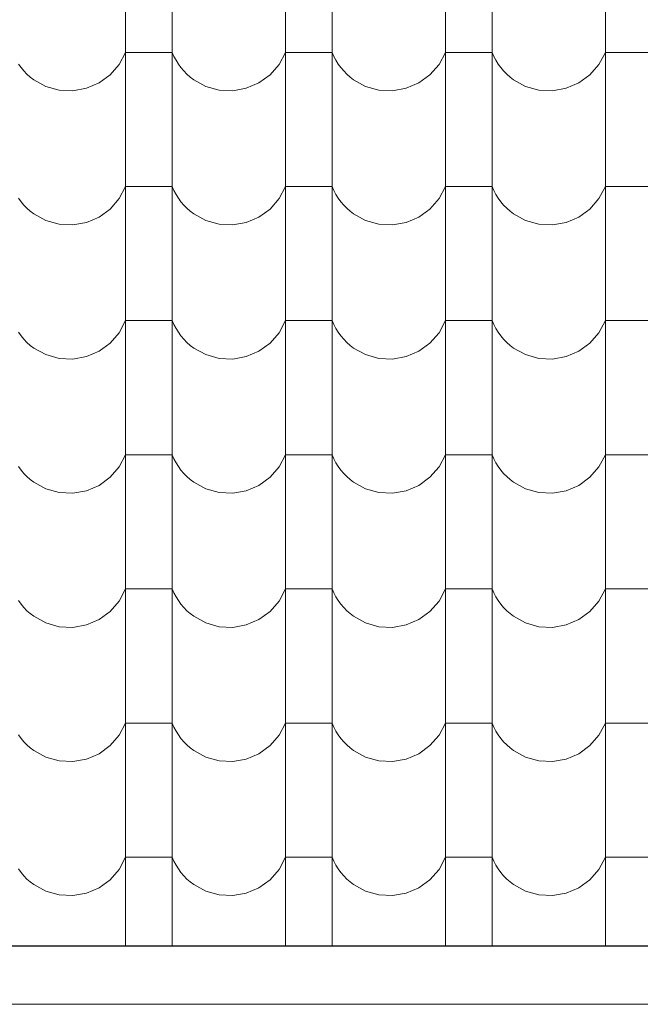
# Model space of a CAD drawing. Header units: millimetres. Extents: x -29624 to 9939, y -6894 to 6495.
# Tile 188 of 243: x 1373 to 1501, y -3588 to -3385. Entities that reach past the tile are written whole.
import ezdxf

# ---------------------------------------------------------------- set-up
doc = ezdxf.new("R2010")
doc.units = ezdxf.units.MM
doc.header["$MEASUREMENT"] = 0
doc.layers.add('810-G Ogólne', color=7, linetype='Continuous')
doc.layers.add('990-D Import IFC', color=7, linetype='Continuous')

# ---------------------------------------------------------------- blocks, each defined once
blk = doc.blocks.new('*X1822', base_point=(515069.4, 47309.9))
at = {"layer": '990-D Import IFC', "color": 251, "linetype": 'Continuous', "lineweight": 13, "true_color": 0x6a6a6a}
for p, q in [((523931.4, -17785.1), (523931.4, -18062.1)), ((524027.5, -17785.1), (524027.5, -18062.1)), ((524261.4, -17785.1), (524261.4, -18062.1)), ((524357.5, -17785.1), (524357.5, -18062.1)), ((524591.4, -17785.1), (524591.4, -18062.1)), ((524687.5, -17785.1), (524687.5, -18062.1)), ((524921.4, -17785.1), (524921.4, -18062.1)), ((523918.1, -17918.2), (523931.4, -17893.2)), ((523979.4, -17893.2), (523931.4, -17893.2)), ((524027.5, -17893.2), (523979.4, -17893.2)), ((524027.5, -17893.2), (524031.1, -17901.5)), ((524031.1, -17901.5), (524035.4, -17909.6)), ((524035.4, -17909.6), (524040.2, -17917.3)), ((524248.1, -17918.2), (524261.4, -17893.2)), ((524309.4, -17893.2), (524261.4, -17893.2)), ((524357.5, -17893.2), (524309.4, -17893.2)), ((524357.5, -17893.2), (524361.1, -17901.5)), ((524361.1, -17901.5), (524365.4, -17909.6)), ((524365.4, -17909.6), (524370.2, -17917.3)), ((524578.1, -17918.2), (524591.4, -17893.2)), ((524639.4, -17893.2), (524591.4, -17893.2)), ((524687.5, -17893.2), (524639.4, -17893.2)), ((524687.5, -17893.2), (524691.1, -17901.5)), ((524691.1, -17901.5), (524695.4, -17909.6)), ((524695.4, -17909.6), (524700.2, -17917.3)), ((524908.1, -17918.2), (524921.4, -17893.2)), ((524969.4, -17893.2), (524921.4, -17893.2)), ((525017.5, -17893.2), (524969.4, -17893.2)), ((523710.2, -17917.3), (523715.5, -17924.7)), ((523715.5, -17924.7), (523721.4, -17931.6)), ((523899.4, -17939.7), (523918.1, -17918.2)), ((524040.2, -17917.3), (524045.5, -17924.7)), ((524045.5, -17924.7), (524051.4, -17931.6)), ((524229.4, -17939.7), (524248.1, -17918.2)), ((524370.2, -17917.3), (524375.5, -17924.7)), ((524375.5, -17924.7), (524381.4, -17931.6)), ((524559.4, -17939.7), (524578.1, -17918.2)), ((524700.2, -17917.3), (524705.5, -17924.7)), ((524705.5, -17924.7), (524711.4, -17931.6)), ((524889.4, -17939.7), (524908.1, -17918.2)), ((523721.4, -17931.6), (523727.8, -17938.1)), ((523727.8, -17938.1), (523734.6, -17944.2)), ((523734.6, -17944.2), (523741.9, -17949.7)), ((523741.9, -17949.7), (523766.7, -17963.4)), ((523876.5, -17956.4), (523899.4, -17939.7)), ((524051.4, -17931.6), (524057.8, -17938.1)), ((524057.8, -17938.1), (524064.6, -17944.2)), ((524064.6, -17944.2), (524071.9, -17949.7)), ((524071.9, -17949.7), (524096.7, -17963.4)), ((524206.5, -17956.4), (524229.4, -17939.7)), ((524381.4, -17931.6), (524387.8, -17938.1)), ((524387.8, -17938.1), (524394.6, -17944.2)), ((524394.6, -17944.2), (524401.9, -17949.7)), ((524401.9, -17949.7), (524426.7, -17963.4)), ((524536.5, -17956.4), (524559.4, -17939.7)), ((524711.4, -17931.6), (524717.8, -17938.1)), ((524717.8, -17938.1), (524724.6, -17944.2)), ((524724.6, -17944.2), (524731.9, -17949.7)), ((524731.9, -17949.7), (524756.7, -17963.4)), ((524866.5, -17956.4), (524889.4, -17939.7)), ((523766.7, -17963.4), (523794.1, -17971.1)), ((523794.1, -17971.1), (523822.4, -17972.5)), ((523822.4, -17972.5), (523850.4, -17967.5)), ((523850.4, -17967.5), (523876.5, -17956.4)), ((524096.7, -17963.4), (524124.1, -17971.1)), ((524124.1, -17971.1), (524152.4, -17972.5)), ((524152.4, -17972.5), (524180.4, -17967.5)), ((524180.4, -17967.5), (524206.5, -17956.4)), ((524426.7, -17963.4), (524454.1, -17971.1)), ((524454.1, -17971.1), (524482.4, -17972.5)), ((524482.4, -17972.5), (524510.4, -17967.5)), ((524510.4, -17967.5), (524536.5, -17956.4)), ((524756.7, -17963.4), (524784.1, -17971.1)), ((524784.1, -17971.1), (524812.4, -17972.5)), ((524812.4, -17972.5), (524840.4, -17967.5)), ((524840.4, -17967.5), (524866.5, -17956.4)), ((523931.4, -18062.1), (523931.4, -18339.1)), ((524027.5, -18062.1), (524027.5, -18339.1)), ((524261.4, -18062.1), (524261.4, -18339.1)), ((524357.5, -18062.1), (524357.5, -18339.1)), ((524591.4, -18062.1), (524591.4, -18339.1)), ((524687.5, -18062.1), (524687.5, -18339.1)), ((524921.4, -18062.1), (524921.4, -18339.1)), ((523918.1, -18195.2), (523931.4, -18170.2)), ((523979.4, -18170.2), (523931.4, -18170.2)), ((524027.5, -18170.2), (523979.4, -18170.2)), ((524027.5, -18170.2), (524031.1, -18178.5)), ((524248.1, -18195.2), (524261.4, -18170.2)), ((524309.4, -18170.2), (524261.4, -18170.2)), ((524357.5, -18170.2), (524309.4, -18170.2)), ((524357.5, -18170.2), (524361.1, -18178.5)), ((524578.1, -18195.2), (524591.4, -18170.2)), ((524639.4, -18170.2), (524591.4, -18170.2)), ((524687.5, -18170.2), (524639.4, -18170.2)), ((524687.5, -18170.2), (524691.1, -18178.5)), ((524908.1, -18195.2), (524921.4, -18170.2)), ((524969.4, -18170.2), (524921.4, -18170.2)), ((525017.5, -18170.2), (524969.4, -18170.2)), ((523710.2, -18194.3), (523715.5, -18201.7)), ((523899.4, -18216.7), (523918.1, -18195.2)), ((524031.1, -18178.5), (524035.4, -18186.6)), ((524035.4, -18186.6), (524040.2, -18194.3)), ((524040.2, -18194.3), (524045.5, -18201.7)), ((524229.4, -18216.7), (524248.1, -18195.2)), ((524361.1, -18178.5), (524365.4, -18186.6)), ((524365.4, -18186.6), (524370.2, -18194.3)), ((524370.2, -18194.3), (524375.5, -18201.7)), ((524559.4, -18216.7), (524578.1, -18195.2)), ((524691.1, -18178.5), (524695.4, -18186.6)), ((524695.4, -18186.6), (524700.2, -18194.3)), ((524700.2, -18194.3), (524705.5, -18201.7)), ((524889.4, -18216.7), (524908.1, -18195.2)), ((523715.5, -18201.7), (523721.4, -18208.6)), ((523721.4, -18208.6), (523727.8, -18215.1)), ((523727.8, -18215.1), (523734.6, -18221.2)), ((524045.5, -18201.7), (524051.4, -18208.6)), ((524051.4, -18208.6), (524057.8, -18215.1)), ((524057.8, -18215.1), (524064.6, -18221.2)), ((524375.5, -18201.7), (524381.4, -18208.6)), ((524381.4, -18208.6), (524387.8, -18215.1)), ((524387.8, -18215.1), (524394.6, -18221.2)), ((524705.5, -18201.7), (524711.4, -18208.6)), ((524711.4, -18208.6), (524717.8, -18215.1)), ((524717.8, -18215.1), (524724.6, -18221.2)), ((523734.6, -18221.2), (523741.9, -18226.7)), ((523741.9, -18226.7), (523766.7, -18240.4)), ((523850.4, -18244.5), (523876.5, -18233.4)), ((523876.5, -18233.4), (523899.4, -18216.7)), ((524064.6, -18221.2), (524071.9, -18226.7)), ((524071.9, -18226.7), (524096.7, -18240.4)), ((524180.4, -18244.5), (524206.5, -18233.4)), ((524206.5, -18233.4), (524229.4, -18216.7)), ((524394.6, -18221.2), (524401.9, -18226.7)), ((524401.9, -18226.7), (524426.7, -18240.4)), ((524510.4, -18244.5), (524536.5, -18233.4)), ((524536.5, -18233.4), (524559.4, -18216.7)), ((524724.6, -18221.2), (524731.9, -18226.7)), ((524731.9, -18226.7), (524756.7, -18240.4)), ((524840.4, -18244.5), (524866.5, -18233.4)), ((524866.5, -18233.4), (524889.4, -18216.7)), ((523766.7, -18240.4), (523794.1, -18248.1)), ((523794.1, -18248.1), (523822.4, -18249.5)), ((523822.4, -18249.5), (523850.4, -18244.5)), ((524096.7, -18240.4), (524124.1, -18248.1)), ((524124.1, -18248.1), (524152.4, -18249.5)), ((524152.4, -18249.5), (524180.4, -18244.5)), ((524426.7, -18240.4), (524454.1, -18248.1)), ((524454.1, -18248.1), (524482.4, -18249.5)), ((524482.4, -18249.5), (524510.4, -18244.5)), ((524756.7, -18240.4), (524784.1, -18248.1)), ((524784.1, -18248.1), (524812.4, -18249.5)), ((524812.4, -18249.5), (524840.4, -18244.5)), ((523931.4, -18339.1), (523931.4, -18616.1)), ((524027.5, -18339.1), (524027.5, -18616.1)), ((524261.4, -18339.1), (524261.4, -18616.1)), ((524357.5, -18339.1), (524357.5, -18616.1)), ((524591.4, -18339.1), (524591.4, -18616.1)), ((524687.5, -18339.1), (524687.5, -18616.1)), ((524921.4, -18339.1), (524921.4, -18616.1)), ((523918.1, -18472.2), (523931.4, -18447.2)), ((523979.4, -18447.2), (523931.4, -18447.2)), ((524027.5, -18447.2), (523979.4, -18447.2)), ((524027.5, -18447.2), (524031.1, -18455.5)), ((524031.1, -18455.5), (524035.4, -18463.6)), ((524248.1, -18472.2), (524261.4, -18447.2)), ((524309.4, -18447.2), (524261.4, -18447.2)), ((524357.5, -18447.2), (524309.4, -18447.2)), ((524357.5, -18447.2), (524361.1, -18455.5)), ((524361.1, -18455.5), (524365.4, -18463.6)), ((524578.1, -18472.2), (524591.4, -18447.2)), ((524639.4, -18447.2), (524591.4, -18447.2)), ((524687.5, -18447.2), (524639.4, -18447.2)), ((524687.5, -18447.2), (524691.1, -18455.5)), ((524691.1, -18455.5), (524695.4, -18463.6)), ((524908.1, -18472.2), (524921.4, -18447.2)), ((524969.4, -18447.2), (524921.4, -18447.2)), ((525017.5, -18447.2), (524969.4, -18447.2)), ((523710.2, -18471.3), (523715.5, -18478.7)), ((523715.5, -18478.7), (523721.4, -18485.6)), ((523899.4, -18493.7), (523918.1, -18472.2)), ((524035.4, -18463.6), (524040.2, -18471.3)), ((524040.2, -18471.3), (524045.5, -18478.7)), ((524045.5, -18478.7), (524051.4, -18485.6)), ((524229.4, -18493.7), (524248.1, -18472.2)), ((524365.4, -18463.6), (524370.2, -18471.3)), ((524370.2, -18471.3), (524375.5, -18478.7)), ((524375.5, -18478.7), (524381.4, -18485.6)), ((524559.4, -18493.7), (524578.1, -18472.2)), ((524695.4, -18463.6), (524700.2, -18471.3)), ((524700.2, -18471.3), (524705.5, -18478.7)), ((524705.5, -18478.7), (524711.4, -18485.6)), ((524889.4, -18493.7), (524908.1, -18472.2)), ((523721.4, -18485.6), (523727.8, -18492.1)), ((523727.8, -18492.1), (523734.6, -18498.2)), ((523734.6, -18498.2), (523741.9, -18503.7)), ((523876.5, -18510.4), (523899.4, -18493.7)), ((524051.4, -18485.6), (524057.8, -18492.1)), ((524057.8, -18492.1), (524064.6, -18498.2)), ((524064.6, -18498.2), (524071.9, -18503.7)), ((524206.5, -18510.4), (524229.4, -18493.7)), ((524381.4, -18485.6), (524387.8, -18492.1)), ((524387.8, -18492.1), (524394.6, -18498.2)), ((524394.6, -18498.2), (524401.9, -18503.7)), ((524536.5, -18510.4), (524559.4, -18493.7)), ((524711.4, -18485.6), (524717.8, -18492.1)), ((524717.8, -18492.1), (524724.6, -18498.2)), ((524724.6, -18498.2), (524731.9, -18503.7)), ((524866.5, -18510.4), (524889.4, -18493.7)), ((523741.9, -18503.7), (523766.7, -18517.4)), ((523766.7, -18517.4), (523794.1, -18525.1)), ((523850.4, -18521.5), (523876.5, -18510.4)), ((524071.9, -18503.7), (524096.7, -18517.4)), ((524096.7, -18517.4), (524124.1, -18525.1)), ((524180.4, -18521.5), (524206.5, -18510.4)), ((524401.9, -18503.7), (524426.7, -18517.4)), ((524426.7, -18517.4), (524454.1, -18525.1)), ((524510.4, -18521.5), (524536.5, -18510.4)), ((524731.9, -18503.7), (524756.7, -18517.4)), ((524756.7, -18517.4), (524784.1, -18525.1)), ((524840.4, -18521.5), (524866.5, -18510.4)), ((523794.1, -18525.1), (523822.4, -18526.5)), ((523822.4, -18526.5), (523850.4, -18521.5)), ((524124.1, -18525.1), (524152.4, -18526.5)), ((524152.4, -18526.5), (524180.4, -18521.5)), ((524454.1, -18525.1), (524482.4, -18526.5)), ((524482.4, -18526.5), (524510.4, -18521.5)), ((524784.1, -18525.1), (524812.4, -18526.5)), ((524812.4, -18526.5), (524840.4, -18521.5)), ((523931.4, -18616.1), (523931.4, -18893.1)), ((524027.5, -18616.1), (524027.5, -18893.1)), ((524261.4, -18616.1), (524261.4, -18893.1)), ((524357.5, -18616.1), (524357.5, -18893.1)), ((524591.4, -18616.1), (524591.4, -18893.1)), ((524687.5, -18616.1), (524687.5, -18893.1)), ((524921.4, -18616.1), (524921.4, -18893.1)), ((523918.1, -18749.2), (523931.4, -18724.2)), ((523979.4, -18724.2), (523931.4, -18724.2)), ((524027.5, -18724.2), (523979.4, -18724.2)), ((524027.5, -18724.2), (524031.1, -18732.5)), ((524031.1, -18732.5), (524035.4, -18740.6)), ((524035.4, -18740.6), (524040.2, -18748.3)), ((524248.1, -18749.2), (524261.4, -18724.2)), ((524309.4, -18724.2), (524261.4, -18724.2)), ((524357.5, -18724.2), (524309.4, -18724.2)), ((524357.5, -18724.2), (524361.1, -18732.5)), ((524361.1, -18732.5), (524365.4, -18740.6)), ((524365.4, -18740.6), (524370.2, -18748.3)), ((524578.1, -18749.2), (524591.4, -18724.2)), ((524639.4, -18724.2), (524591.4, -18724.2)), ((524687.5, -18724.2), (524639.4, -18724.2)), ((524687.5, -18724.2), (524691.1, -18732.5)), ((524691.1, -18732.5), (524695.4, -18740.6)), ((524695.4, -18740.6), (524700.2, -18748.3)), ((524908.1, -18749.2), (524921.4, -18724.2)), ((524969.4, -18724.2), (524921.4, -18724.2)), ((525017.5, -18724.2), (524969.4, -18724.2)), ((523710.2, -18748.3), (523715.5, -18755.7)), ((523715.5, -18755.7), (523721.4, -18762.6)), ((523721.4, -18762.6), (523727.8, -18769.1)), ((523899.4, -18770.7), (523918.1, -18749.2)), ((524040.2, -18748.3), (524045.5, -18755.7)), ((524045.5, -18755.7), (524051.4, -18762.6)), ((524051.4, -18762.6), (524057.8, -18769.1)), ((524229.4, -18770.7), (524248.1, -18749.2)), ((524370.2, -18748.3), (524375.5, -18755.7)), ((524375.5, -18755.7), (524381.4, -18762.6)), ((524381.4, -18762.6), (524387.8, -18769.1)), ((524559.4, -18770.7), (524578.1, -18749.2)), ((524700.2, -18748.3), (524705.5, -18755.7)), ((524705.5, -18755.7), (524711.4, -18762.6)), ((524711.4, -18762.6), (524717.8, -18769.1)), ((524889.4, -18770.7), (524908.1, -18749.2)), ((523727.8, -18769.1), (523734.6, -18775.2)), ((523734.6, -18775.2), (523741.9, -18780.7)), ((523741.9, -18780.7), (523766.7, -18794.4)), ((523876.5, -18787.4), (523899.4, -18770.7)), ((524057.8, -18769.1), (524064.6, -18775.2)), ((524064.6, -18775.2), (524071.9, -18780.7)), ((524071.9, -18780.7), (524096.7, -18794.4)), ((524206.5, -18787.4), (524229.4, -18770.7)), ((524387.8, -18769.1), (524394.6, -18775.2)), ((524394.6, -18775.2), (524401.9, -18780.7)), ((524401.9, -18780.7), (524426.7, -18794.4)), ((524536.5, -18787.4), (524559.4, -18770.7)), ((524717.8, -18769.1), (524724.6, -18775.2)), ((524724.6, -18775.2), (524731.9, -18780.7)), ((524731.9, -18780.7), (524756.7, -18794.4)), ((524866.5, -18787.4), (524889.4, -18770.7)), ((523766.7, -18794.4), (523794.1, -18802.1)), ((523794.1, -18802.1), (523822.4, -18803.5)), ((523822.4, -18803.5), (523850.4, -18798.5)), ((523850.4, -18798.5), (523876.5, -18787.4)), ((524096.7, -18794.4), (524124.1, -18802.1)), ((524124.1, -18802.1), (524152.4, -18803.5)), ((524152.4, -18803.5), (524180.4, -18798.5)), ((524180.4, -18798.5), (524206.5, -18787.4)), ((524426.7, -18794.4), (524454.1, -18802.1)), ((524454.1, -18802.1), (524482.4, -18803.5)), ((524482.4, -18803.5), (524510.4, -18798.5)), ((524510.4, -18798.5), (524536.5, -18787.4)), ((524756.7, -18794.4), (524784.1, -18802.1)), ((524784.1, -18802.1), (524812.4, -18803.5)), ((524812.4, -18803.5), (524840.4, -18798.5)), ((524840.4, -18798.5), (524866.5, -18787.4)), ((523931.4, -18893.1), (523931.4, -19170.1)), ((524027.5, -18893.1), (524027.5, -19170.1)), ((524261.4, -18893.1), (524261.4, -19170.1)), ((524357.5, -18893.1), (524357.5, -19170.1)), ((524591.4, -18893.1), (524591.4, -19170.1)), ((524687.5, -18893.1), (524687.5, -19170.1)), ((524921.4, -18893.1), (524921.4, -19170.1)), ((523918.1, -19026.2), (523931.4, -19001.2)), ((523979.4, -19001.2), (523931.4, -19001.2)), ((524027.5, -19001.2), (523979.4, -19001.2)), ((524027.5, -19001.2), (524031.1, -19009.5)), ((524248.1, -19026.2), (524261.4, -19001.2)), ((524309.4, -19001.2), (524261.4, -19001.2)), ((524357.5, -19001.2), (524309.4, -19001.2)), ((524357.5, -19001.2), (524361.1, -19009.5)), ((524578.1, -19026.2), (524591.4, -19001.2)), ((524639.4, -19001.2), (524591.4, -19001.2)), ((524687.5, -19001.2), (524639.4, -19001.2)), ((524687.5, -19001.2), (524691.1, -19009.5)), ((524908.1, -19026.2), (524921.4, -19001.2)), ((524969.4, -19001.2), (524921.4, -19001.2)), ((525017.5, -19001.2), (524969.4, -19001.2)), ((523710.2, -19025.3), (523715.5, -19032.7)), ((523899.4, -19047.7), (523918.1, -19026.2)), ((524031.1, -19009.5), (524035.4, -19017.6)), ((524035.4, -19017.6), (524040.2, -19025.3)), ((524040.2, -19025.3), (524045.5, -19032.7)), ((524229.4, -19047.7), (524248.1, -19026.2)), ((524361.1, -19009.5), (524365.4, -19017.6)), ((524365.4, -19017.6), (524370.2, -19025.3)), ((524370.2, -19025.3), (524375.5, -19032.7)), ((524559.4, -19047.7), (524578.1, -19026.2)), ((524691.1, -19009.5), (524695.4, -19017.6)), ((524695.4, -19017.6), (524700.2, -19025.3)), ((524700.2, -19025.3), (524705.5, -19032.7)), ((524889.4, -19047.7), (524908.1, -19026.2)), ((523715.5, -19032.7), (523721.4, -19039.6)), ((523721.4, -19039.6), (523727.8, -19046.1)), ((523727.8, -19046.1), (523734.6, -19052.2)), ((523876.5, -19064.4), (523899.4, -19047.7)), ((524045.5, -19032.7), (524051.4, -19039.6)), ((524051.4, -19039.6), (524057.8, -19046.1)), ((524057.8, -19046.1), (524064.6, -19052.2)), ((524206.5, -19064.4), (524229.4, -19047.7)), ((524375.5, -19032.7), (524381.4, -19039.6)), ((524381.4, -19039.6), (524387.8, -19046.1)), ((524387.8, -19046.1), (524394.6, -19052.2)), ((524536.5, -19064.4), (524559.4, -19047.7)), ((524705.5, -19032.7), (524711.4, -19039.6)), ((524711.4, -19039.6), (524717.8, -19046.1)), ((524717.8, -19046.1), (524724.6, -19052.2)), ((524866.5, -19064.4), (524889.4, -19047.7)), ((523734.6, -19052.2), (523741.9, -19057.7)), ((523741.9, -19057.7), (523766.7, -19071.4)), ((523850.4, -19075.5), (523876.5, -19064.4)), ((524064.6, -19052.2), (524071.9, -19057.7)), ((524071.9, -19057.7), (524096.7, -19071.4)), ((524180.4, -19075.5), (524206.5, -19064.4)), ((524394.6, -19052.2), (524401.9, -19057.7)), ((524401.9, -19057.7), (524426.7, -19071.4)), ((524510.4, -19075.5), (524536.5, -19064.4)), ((524724.6, -19052.2), (524731.9, -19057.7)), ((524731.9, -19057.7), (524756.7, -19071.4)), ((524840.4, -19075.5), (524866.5, -19064.4)), ((523766.7, -19071.4), (523794.1, -19079.1)), ((523794.1, -19079.1), (523822.4, -19080.5)), ((523822.4, -19080.5), (523850.4, -19075.5)), ((524096.7, -19071.4), (524124.1, -19079.1)), ((524124.1, -19079.1), (524152.4, -19080.5)), ((524152.4, -19080.5), (524180.4, -19075.5)), ((524426.7, -19071.4), (524454.1, -19079.1)), ((524454.1, -19079.1), (524482.4, -19080.5)), ((524482.4, -19080.5), (524510.4, -19075.5)), ((524756.7, -19071.4), (524784.1, -19079.1)), ((524784.1, -19079.1), (524812.4, -19080.5)), ((524812.4, -19080.5), (524840.4, -19075.5)), ((523931.4, -19170.1), (523931.4, -19447.1)), ((524027.5, -19170.1), (524027.5, -19447.1)), ((524261.4, -19170.1), (524261.4, -19447.1)), ((524357.5, -19170.1), (524357.5, -19447.1)), ((524591.4, -19170.1), (524591.4, -19447.1)), ((524687.5, -19170.1), (524687.5, -19447.1)), ((524921.4, -19170.1), (524921.4, -19447.1)), ((523918.1, -19303.2), (523931.4, -19278.2)), ((523979.4, -19278.2), (523931.4, -19278.2)), ((524027.5, -19278.2), (523979.4, -19278.2)), ((524027.5, -19278.2), (524031.1, -19286.5)), ((524031.1, -19286.5), (524035.4, -19294.6)), ((524248.1, -19303.2), (524261.4, -19278.2)), ((524309.4, -19278.2), (524261.4, -19278.2)), ((524357.5, -19278.2), (524309.4, -19278.2)), ((524357.5, -19278.2), (524361.1, -19286.5)), ((524361.1, -19286.5), (524365.4, -19294.6)), ((524578.1, -19303.2), (524591.4, -19278.2)), ((524639.4, -19278.2), (524591.4, -19278.2)), ((524687.5, -19278.2), (524639.4, -19278.2)), ((524687.5, -19278.2), (524691.1, -19286.5)), ((524691.1, -19286.5), (524695.4, -19294.6)), ((524908.1, -19303.2), (524921.4, -19278.2)), ((524969.4, -19278.2), (524921.4, -19278.2)), ((525017.5, -19278.2), (524969.4, -19278.2)), ((523710.2, -19302.3), (523715.5, -19309.7)), ((523715.5, -19309.7), (523721.4, -19316.6)), ((523899.4, -19324.7), (523918.1, -19303.2)), ((524035.4, -19294.6), (524040.2, -19302.3)), ((524040.2, -19302.3), (524045.5, -19309.7)), ((524045.5, -19309.7), (524051.4, -19316.6)), ((524229.4, -19324.7), (524248.1, -19303.2)), ((524365.4, -19294.6), (524370.2, -19302.3)), ((524370.2, -19302.3), (524375.5, -19309.7)), ((524375.5, -19309.7), (524381.4, -19316.6)), ((524559.4, -19324.7), (524578.1, -19303.2)), ((524695.4, -19294.6), (524700.2, -19302.3)), ((524700.2, -19302.3), (524705.5, -19309.7)), ((524705.5, -19309.7), (524711.4, -19316.6)), ((524889.4, -19324.7), (524908.1, -19303.2)), ((523721.4, -19316.6), (523727.8, -19323.1)), ((523727.8, -19323.1), (523734.6, -19329.2)), ((523734.6, -19329.2), (523741.9, -19334.7)), ((523876.5, -19341.4), (523899.4, -19324.7)), ((524051.4, -19316.6), (524057.8, -19323.1)), ((524057.8, -19323.1), (524064.6, -19329.2)), ((524064.6, -19329.2), (524071.9, -19334.7)), ((524206.5, -19341.4), (524229.4, -19324.7)), ((524381.4, -19316.6), (524387.8, -19323.1)), ((524387.8, -19323.1), (524394.6, -19329.2)), ((524394.6, -19329.2), (524401.9, -19334.7)), ((524536.5, -19341.4), (524559.4, -19324.7)), ((524711.4, -19316.6), (524717.8, -19323.1)), ((524717.8, -19323.1), (524724.6, -19329.2)), ((524724.6, -19329.2), (524731.9, -19334.7)), ((524866.5, -19341.4), (524889.4, -19324.7)), ((523741.9, -19334.7), (523766.7, -19348.4)), ((523766.7, -19348.4), (523794.1, -19356.1)), ((523822.4, -19357.5), (523850.4, -19352.5)), ((523850.4, -19352.5), (523876.5, -19341.4)), ((524071.9, -19334.7), (524096.7, -19348.4)), ((524096.7, -19348.4), (524124.1, -19356.1)), ((524152.4, -19357.5), (524180.4, -19352.5)), ((524180.4, -19352.5), (524206.5, -19341.4)), ((524401.9, -19334.7), (524426.7, -19348.4)), ((524426.7, -19348.4), (524454.1, -19356.1)), ((524482.4, -19357.5), (524510.4, -19352.5)), ((524510.4, -19352.5), (524536.5, -19341.4)), ((524731.9, -19334.7), (524756.7, -19348.4)), ((524756.7, -19348.4), (524784.1, -19356.1)), ((524812.4, -19357.5), (524840.4, -19352.5)), ((524840.4, -19352.5), (524866.5, -19341.4)), ((523794.1, -19356.1), (523822.4, -19357.5)), ((524124.1, -19356.1), (524152.4, -19357.5)), ((524454.1, -19356.1), (524482.4, -19357.5)), ((524784.1, -19356.1), (524812.4, -19357.5)), ((523931.4, -19447.1), (523931.4, -19724.1)), ((524027.5, -19447.1), (524027.5, -19724.1)), ((524261.4, -19447.1), (524261.4, -19724.1)), ((524357.5, -19447.1), (524357.5, -19724.1)), ((524591.4, -19447.1), (524591.4, -19724.1)), ((524687.5, -19447.1), (524687.5, -19724.1)), ((524921.4, -19447.1), (524921.4, -19724.1)), ((523918.1, -19580.2), (523931.4, -19555.2)), ((523979.4, -19555.2), (523931.4, -19555.2)), ((524027.5, -19555.2), (523979.4, -19555.2)), ((524027.5, -19555.2), (524031.1, -19563.5)), ((524248.1, -19580.2), (524261.4, -19555.2)), ((524309.4, -19555.2), (524261.4, -19555.2)), ((524357.5, -19555.2), (524309.4, -19555.2)), ((524357.5, -19555.2), (524361.1, -19563.5)), ((524578.1, -19580.2), (524591.4, -19555.2)), ((524639.4, -19555.2), (524591.4, -19555.2)), ((524687.5, -19555.2), (524639.4, -19555.2)), ((524687.5, -19555.2), (524691.1, -19563.5)), ((524908.1, -19580.2), (524921.4, -19555.2)), ((524969.4, -19555.2), (524921.4, -19555.2)), ((525017.5, -19555.2), (524969.4, -19555.2)), ((524031.1, -19563.5), (524035.4, -19571.6)), ((524035.4, -19571.6), (524040.2, -19579.3)), ((524361.1, -19563.5), (524365.4, -19571.6)), ((524365.4, -19571.6), (524370.2, -19579.3)), ((524691.1, -19563.5), (524695.4, -19571.6)), ((524695.4, -19571.6), (524700.2, -19579.3)), ((523710.2, -19579.3), (523715.5, -19586.7)), ((523715.5, -19586.7), (523721.4, -19593.6)), ((523721.4, -19593.6), (523727.8, -19600.1)), ((523899.4, -19601.7), (523918.1, -19580.2)), ((524040.2, -19579.3), (524045.5, -19586.7)), ((524045.5, -19586.7), (524051.4, -19593.6)), ((524051.4, -19593.6), (524057.8, -19600.1)), ((524229.4, -19601.7), (524248.1, -19580.2)), ((524370.2, -19579.3), (524375.5, -19586.7)), ((524375.5, -19586.7), (524381.4, -19593.6)), ((524381.4, -19593.6), (524387.8, -19600.1)), ((524559.4, -19601.7), (524578.1, -19580.2)), ((524700.2, -19579.3), (524705.5, -19586.7)), ((524705.5, -19586.7), (524711.4, -19593.6)), ((524711.4, -19593.6), (524717.8, -19600.1)), ((524889.4, -19601.7), (524908.1, -19580.2)), ((523727.8, -19600.1), (523734.6, -19606.2)), ((523734.6, -19606.2), (523741.9, -19611.7)), ((523741.9, -19611.7), (523766.7, -19625.4)), ((523850.4, -19629.5), (523876.5, -19618.4)), ((523876.5, -19618.4), (523899.4, -19601.7)), ((524057.8, -19600.1), (524064.6, -19606.2)), ((524064.6, -19606.2), (524071.9, -19611.7)), ((524071.9, -19611.7), (524096.7, -19625.4)), ((524180.4, -19629.5), (524206.5, -19618.4)), ((524206.5, -19618.4), (524229.4, -19601.7)), ((524387.8, -19600.1), (524394.6, -19606.2)), ((524394.6, -19606.2), (524401.9, -19611.7)), ((524401.9, -19611.7), (524426.7, -19625.4)), ((524510.4, -19629.5), (524536.5, -19618.4)), ((524536.5, -19618.4), (524559.4, -19601.7)), ((524717.8, -19600.1), (524724.6, -19606.2)), ((524724.6, -19606.2), (524731.9, -19611.7)), ((524731.9, -19611.7), (524756.7, -19625.4)), ((524840.4, -19629.5), (524866.5, -19618.4)), ((524866.5, -19618.4), (524889.4, -19601.7)), ((523766.7, -19625.4), (523794.1, -19633.1)), ((523794.1, -19633.1), (523822.4, -19634.5)), ((523822.4, -19634.5), (523850.4, -19629.5)), ((524096.7, -19625.4), (524124.1, -19633.1)), ((524124.1, -19633.1), (524152.4, -19634.5)), ((524152.4, -19634.5), (524180.4, -19629.5)), ((524426.7, -19625.4), (524454.1, -19633.1)), ((524454.1, -19633.1), (524482.4, -19634.5)), ((524482.4, -19634.5), (524510.4, -19629.5)), ((524756.7, -19625.4), (524784.1, -19633.1)), ((524784.1, -19633.1), (524812.4, -19634.5)), ((524812.4, -19634.5), (524840.4, -19629.5)), ((523931.4, -19724.1), (523931.4, -19738.8)), ((524027.5, -19724.1), (524027.5, -19738.8)), ((524261.4, -19724.1), (524261.4, -19738.8)), ((524357.5, -19724.1), (524357.5, -19738.8)), ((524591.4, -19724.1), (524591.4, -19738.8)), ((524687.5, -19724.1), (524687.5, -19738.8)), ((524921.4, -19724.1), (524921.4, -19738.8))]:
    blk.add_line(p, q, dxfattribs=at)
blk = doc.blocks.new('Wypełnienie_6_3', base_point=(515069.4, 47309.9))
at = {"layer": '990-D Import IFC', "color": 251, "linetype": 'Continuous', "lineweight": 13, "true_color": 0x6a6a6a}
blk.add_blockref('*X1822', (515069.4, 47309.9), dxfattribs=at)

msp = doc.modelspace()

# ---------------------------------------------------------------- linework, layer by layer
at = {"layer": '810-G Ogólne', "color": 7, "linetype": 'Continuous', "lineweight": 25}
msp.add_line((4848.669, -3576.299), (812.669, -3576.299), dxfattribs=at)
at = {"layer": '990-D Import IFC', "color": 7, "linetype": 'Continuous', "lineweight": 13}
msp.add_lwpolyline([(1399.669, -3181.299), (824.669, -3576.299), (4836.669, -3576.299), (4292.669, -3181.299), (4232.373, -3225.08), (4233.306, -3181.299), (3972.204, -3181.299), (3972.204, -3221.126), (3916.26, -3221.126), (3916.26, -3181.299)], close=True, dxfattribs=at)
for points in [[(824.669, -3576.299), (4848.669, -3576.299, -0.1474768)], [(3839.295, -3588.299), (2898.056, -3588.299), (2898.056, -4434.702, -0.8167997), (2886.054, -4434.702), (2886.054, -3588.299), (2044.669, -3588.299), (2044.669, -3623.018), (2006.951, -3646.917), (2006.951, -4415.044), (2018.582, -4426.675), (2010.097, -4435.161), (1994.669, -4419.733), (1994.669, -3640.137), (2034.669, -3614.793), (2034.669, -3588.299), (884.669, -3588.299)]]:
    msp.add_lwpolyline(points, format="xyb", dxfattribs=at)

# ---------------------------------------------------------------- block references
at = {"layer": '990-D Import IFC', "color": 251, "linetype": 'Continuous', "lineweight": 13, "true_color": 0x6a6a6a, "xscale": 0.1, "yscale": 0.1, "zscale": 0.1}
msp.add_blockref('Wypełnienie_6_3', (508.562, 3128.573), dxfattribs=at)

doc.saveas('drawing.dxf')
